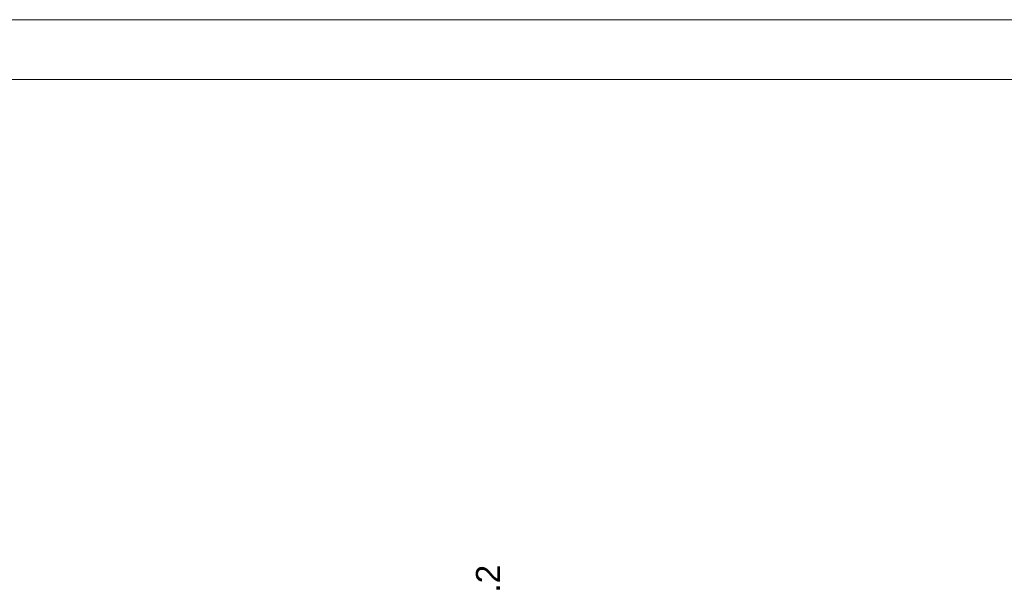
# Model space of a CAD drawing. Header units: millimetres. Extents: x 204754 to 499005, y -178579 to -103222.
# Tile 56 of 178: x 218993 to 227219, y -121379 to -116615. Entities that reach past the tile are written whole.
import ezdxf

# ---------------------------------------------------------------- set-up
doc = ezdxf.new("R2010")
doc.units = ezdxf.units.MM
doc.header["$MEASUREMENT"] = 0
doc.layers.get('0').update_dxf_attribs({"color": 252, "lineweight": 5})
for name, color, linetype, lineweight in [('840-G Znaczniki ogólne_Nr_pióra__3', 252, 'Continuous', 5), ('Nowe_! Tabelka_Nr_pióra__19', 252, 'Continuous', 5), ('Nowe_! Tabelka_Nr_pióra__7', 252, 'Continuous', 5)]:
    doc.layers.add(name, color=color, linetype=linetype, lineweight=lineweight)
doc.styles.add('GENERATED_STYLE_4', font='arial.ttf')

# ---------------------------------------------------------------- blocks, each defined once
blk = doc.blocks.new('podkład 20251118')
at = {"layer": 'Nowe_! Tabelka_Nr_pióra__19', "color": 252, "linetype": 'Continuous', "lineweight": 5}
blk.add_line((246754.2, -116615.5), (204754.2, -116615.5), dxfattribs=at)
at = {"layer": 'Nowe_! Tabelka_Nr_pióra__7', "color": 252, "linetype": 'Continuous', "lineweight": 5}
blk.add_line((246254.2, -117115.5), (206754.2, -117115.5), dxfattribs=at)
at = {"layer": '840-G Znaczniki ogólne_Nr_pióra__3', "color": 252, "lineweight": 5, "style": 'GENERATED_STYLE_4'}
blk.add_text('.2', height=200, rotation=90, dxfattribs=at).set_placement((223005.1, -121398.9))

msp = doc.modelspace()

# ---------------------------------------------------------------- block references
msp.add_blockref('podkład 20251118', (0, 0))

doc.saveas('drawing.dxf')
